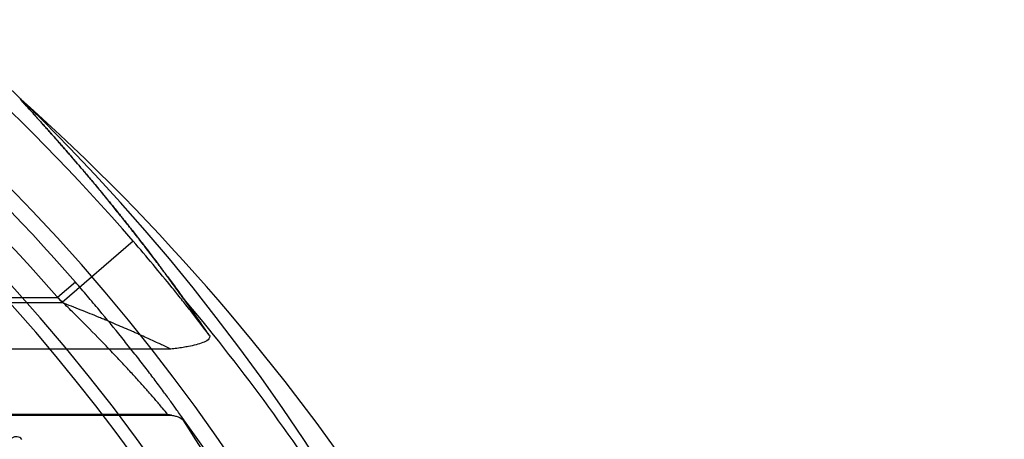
# Model space of a CAD drawing. Header units: millimetres. Extents: x 0 to 297, y 0 to 210.
# Tile 59 of 256: x 146.268 to 146.561, y 91.411 to 91.536. Entities that reach past the tile are written whole.
import ezdxf

# ---------------------------------------------------------------- set-up
doc = ezdxf.new("R2010")
doc.units = ezdxf.units.MM
doc.header["$LTSCALE"] = 16.335
doc.layers.get('0').update_dxf_attribs({"linetype": 'CONTINUOUS'})
doc.layers.add('01_GLOBAL', color=7, linetype='CONTINUOUS')
doc.layers.add('INTFCLR_144815', color=7, linetype='CONTINUOUS')

msp = doc.modelspace()

# ---------------------------------------------------------------- linework, layer by layer
at = {"color": 7, "linetype": 'Continuous'}
msp.add_circle((146.8548, 92.13446), 2.66, dxfattribs=at)
at = {"color": 9, "linetype": 'Continuous'}
msp.add_arc((146.8548, 92.13446), 2.62591, 182.96745, 267.03255, dxfattribs=at)
at = {"layer": '01_GLOBAL', "color": 7, "linetype": 'Continuous'}
msp.add_circle((146.8548, 92.13446), 2.695, dxfattribs=at)
at = {"layer": 'INTFCLR_144815', "color": 9, "linetype": 'Continuous'}
for p, q in [((146.30201, 91.46968), (146.28082, 91.45138)), ((146.28478, 91.4575), (146.27949, 91.45291)), ((146.13278, 91.45291), (146.27949, 91.45291)), ((146.13476, 91.45138), (146.28082, 91.45138)), ((146.31319, 91.43751), (146.14317, 91.43751)), ((146.31227, 91.41799), (146.14377, 91.41799))]:
    msp.add_line(p, q, dxfattribs=at)
at = {"layer": 'INTFCLR_144815', "color": 6, "linetype": 'Continuous'}
for p, q in [((146.3134, 91.41782), (146.31227, 91.41799)), ((146.14384, 91.41782), (146.3134, 91.41782))]:
    msp.add_line(p, q, dxfattribs=at)
msp.add_circle((145.83961, 91.07027), 0.44668, dxfattribs=at)
for centre, radius, start, end in [((145.83961, 91.07027), 0.61578, 313.99379, 154.5151), ((145.83961, 91.07027), 0.59478, 312.95436, 154.51444), ((145.83961, 91.07027), 0.5751, 282.24404, 71.28636), ((145.83961, 91.07027), 0.45378, 308.491, 51.509), ((146.26719, 91.40931), 0.0021, 38.4543, 129.0311)]:
    msp.add_arc(centre, radius, start, end, dxfattribs=at)
at = {"layer": 'INTFCLR_144815', "color": 9, "linetype": 'Continuous'}
for centre, radius, start, end in [((145.83961, 91.07027), 0.61102, 40.82001, 69.74564), ((145.83961, 91.07027), 0.59002, 41.01859, 70.42972), ((145.83961, 91.07027), 0.58302, 40.82001, 70.5084), ((145.83961, 91.07027), 0.57128, 292.4998, 54.0965), ((145.83849, 91.0315), 0.64491, 33.25492, 48.17648), ((145.83961, 91.07027), 0.51535, 292.4998, 54.0965), ((145.83831, 91.05212), 0.62419, 32.73084, 39.98943), ((145.83961, 91.07027), 0.58977, 323.92615, 36.07385)]:
    msp.add_arc(centre, radius, start, end, dxfattribs=at)
at = {"layer": 'INTFCLR_144815', "color": 6, "linetype": 'Continuous'}
for centre, major_axis, start_param, end_param in [((145.83961, 91.10757), (0, 0.5898), -0.968559, -0.94457), ((145.83961, 91.10631), (0, 0.56995), -1.076469, -0.995551)]:
    msp.add_ellipse(centre, major_axis=major_axis, ratio=0.997998, start_param=start_param, end_param=end_param, dxfattribs=at)
at = {"layer": 'INTFCLR_144815', "color": 7, "linetype": 'Continuous'}
for points, knots in [([(146.26854, 91.51208), (146.26825, 91.51236), (146.26941, 91.51078), (146.26994, 91.51031), (146.27082, 91.5093), (146.27176, 91.50827), (146.27272, 91.5072), (146.27365, 91.50618), (146.27449, 91.50524), (146.27546, 91.50415), (146.27658, 91.50291), (146.2778, 91.50152), (146.27907, 91.50009), (146.28035, 91.49864), (146.28167, 91.49713), (146.28302, 91.49557), (146.28432, 91.49406), (146.2855, 91.49268), (146.28663, 91.49136), (146.28778, 91.49), (146.28902, 91.48854), (146.29036, 91.48694), (146.29127, 91.48584), (146.29176, 91.48525)], [0, 0, 0, 0, 0.033862, 0.067351, 0.097873, 0.137274, 0.188323, 0.218431, 0.254428, 0.294631, 0.341722, 0.395778, 0.450783, 0.503047, 0.559625, 0.620482, 0.677512, 0.72764, 0.774093, 0.823789, 0.8786, 0.935999, 1, 1, 1, 1]), ([(146.31654, 91.45325), (146.31558, 91.45458), (146.31367, 91.4572), (146.31083, 91.46104), (146.30805, 91.46472), (146.30533, 91.46828), (146.30263, 91.47176), (146.29994, 91.47517), (146.29732, 91.47845), (146.29479, 91.48157), (146.29234, 91.48455), (146.28997, 91.4874), (146.28766, 91.49015), (146.28547, 91.49272), (146.28345, 91.49508), (146.28163, 91.49717), (146.28001, 91.49902), (146.2786, 91.50063), (146.27734, 91.50205), (146.27623, 91.50329), (146.27525, 91.50439), (146.27439, 91.50535), (146.27363, 91.5062), (146.27278, 91.50714), (146.27186, 91.50816), (146.27087, 91.50924), (146.26991, 91.51035), (146.26932, 91.51088), (146.26827, 91.51234), (146.26854, 91.51208)], [0, 0, 0, 0, 0.064792, 0.127915, 0.188685, 0.246872, 0.305023, 0.36247, 0.418081, 0.470937, 0.521131, 0.570128, 0.617669, 0.662579, 0.703446, 0.740514, 0.771988, 0.800572, 0.825054, 0.846736, 0.866375, 0.883252, 0.897468, 0.91153, 0.933538, 0.951295, 0.971017, 0.985207, 1, 1, 1, 1]), ([(146.29176, 91.48525), (146.29203, 91.48493), (146.29256, 91.48428), (146.29337, 91.4833), (146.29415, 91.48234), (146.29497, 91.48135), (146.29587, 91.48024), (146.29698, 91.47887), (146.29806, 91.47752), (146.29908, 91.47624), (146.29998, 91.47512), (146.30098, 91.47385), (146.3021, 91.47243), (146.30333, 91.47086), (146.30469, 91.46911), (146.30619, 91.46716), (146.30785, 91.46498), (146.3097, 91.46254), (146.31176, 91.45978), (146.31407, 91.45665), (146.31569, 91.45443), (146.31654, 91.45325)], [0, 0, 0, 0, 0.031502, 0.062027, 0.094408, 0.12286, 0.157224, 0.199956, 0.253993, 0.285652, 0.320963, 0.360422, 0.405265, 0.454733, 0.508829, 0.569426, 0.636787, 0.711949, 0.796348, 0.892129, 1, 1, 1, 1])]:
    msp.add_open_spline(points, degree=3, knots=knots, dxfattribs=at)
at = {"layer": 'INTFCLR_144815', "color": 9, "linetype": 'Continuous'}
for points, knots in [([(146.32467, 91.44169), (146.32445, 91.44198), (146.32259, 91.44444), (146.31983, 91.448), (146.31681, 91.45182), (146.315, 91.45409), (146.3122, 91.45756), (146.3079, 91.46278), (146.304, 91.46738), (146.30201, 91.46968)], [0, 0, 0, 0, 0.03116, 0.256294, 0.375518, 0.436517, 0.497875, 0.746502, 1, 1, 1, 1]), ([(146.31637, 91.41745), (146.316, 91.41798), (146.31535, 91.4189), (146.31405, 91.42072), (146.31275, 91.42252), (146.31132, 91.42446), (146.3097, 91.42665), (146.30751, 91.42956), (146.30521, 91.43257), (146.30325, 91.43509), (146.3012, 91.43771), (146.29743, 91.44244), (146.29355, 91.44718), (146.29011, 91.45127), (146.28776, 91.45405), (146.28597, 91.45612), (146.28478, 91.4575)], [0, 0, 0, 0, 0.037715, 0.066177, 0.131622, 0.168404, 0.207685, 0.291834, 0.382668, 0.430413, 0.479065, 0.578608, 0.785953, 0.839239, 0.892679, 1, 1, 1, 1]), ([(146.31227, 91.41799), (146.3118, 91.41868), (146.31087, 91.41972), (146.30971, 91.42112), (146.30842, 91.42262), (146.30713, 91.4241), (146.30572, 91.4257), (146.30412, 91.4275), (146.30196, 91.4299), (146.29968, 91.43238), (146.29775, 91.43445), (146.29572, 91.43661), (146.29199, 91.44051), (146.28816, 91.44442), (146.28477, 91.44778), (146.28244, 91.45007), (146.28068, 91.45178), (146.27949, 91.45291)], [0, 0, 0, 0, 0.051884, 0.087298, 0.114043, 0.17563, 0.210275, 0.247321, 0.326749, 0.412646, 0.457841, 0.503944, 0.598391, 0.795639, 0.846445, 0.897443, 1, 1, 1, 1]), ([(146.31319, 91.43751), (146.3124, 91.43792), (146.31114, 91.43851), (146.30874, 91.43964), (146.30647, 91.44068), (146.30429, 91.44166), (146.30289, 91.44228), (146.30059, 91.44329), (146.2978, 91.44449), (146.29494, 91.4457), (146.29321, 91.44642), (146.29053, 91.44753), (146.2864, 91.4492), (146.2827, 91.45065), (146.28082, 91.45138)], [0, 0, 0, 0, 0.07548, 0.118645, 0.225704, 0.288378, 0.321745, 0.356062, 0.502305, 0.580608, 0.620892, 0.661563, 0.827904, 1, 1, 1, 1]), ([(146.31687, 91.41639), (146.31716, 91.41602), (146.31824, 91.41455), (146.31692, 91.41668), (146.31652, 91.41723), (146.3163, 91.41754)], [0, 0, 0, 0, 0.342388, 0.715751, 1, 1, 1, 1])]:
    msp.add_open_spline(points, degree=3, knots=knots, dxfattribs=at)
at = {"layer": 'INTFCLR_144815', "color": 6, "linetype": 'Continuous'}
for points, knots in [([(146.32468, 91.44168), (146.32495, 91.44128), (146.32431, 91.43992), (146.32262, 91.43943), (146.32066, 91.43875), (146.31869, 91.43834), (146.31678, 91.438), (146.31502, 91.43774), (146.31379, 91.43758), (146.31319, 91.43751)], [0, 0, 0, 0, 0.112071, 0.250296, 0.409875, 0.589748, 0.714027, 0.859685, 1, 1, 1, 1]), ([(146.3134, 91.41782), (146.31379, 91.41776), (146.31456, 91.41759), (146.31573, 91.41718), (146.31659, 91.41679), (146.31687, 91.41639)], [0, 0, 0, 0, 0.310227, 0.612676, 1, 1, 1, 1])]:
    msp.add_open_spline(points, degree=3, knots=knots, dxfattribs=at)

doc.saveas('drawing.dxf')
